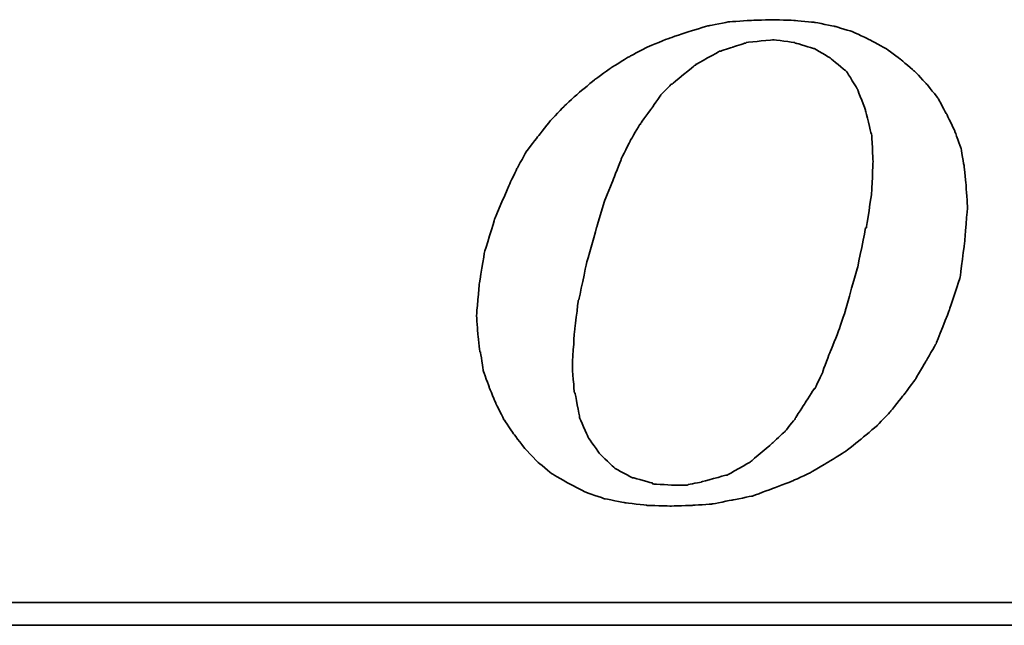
# Model space of a CAD drawing. Header units: millimetres. Extents: x 767 to 1041, y 96 to 192.
# Tile 34 of 52: x 975.4 to 979.21, y 124.54 to 126.89. Entities that reach past the tile are written whole.
import ezdxf

# ---------------------------------------------------------------- set-up
doc = ezdxf.new("R2010")
doc.units = ezdxf.units.MM
doc.header["$LTSCALE"] = 0.15
doc.layers.add('DIM', color=4, linetype='CONTINUOUS')
doc.layers.add('layer 1', color=7, linetype='CONTINUOUS')

# ---------------------------------------------------------------- blocks, each defined once
blk = doc.blocks.new('TBI MOTION logo(完整正式版)')
at = {"layer": 'layer 1', "color": 22, "lineweight": 35}
for points, knots in [([(-11.34375, -6.98375), (-11.34375, -6.98375), (-10.91375, -7.43875), (-10.91375, -7.43875), (-10.91375, -7.43875), (-10.91375, -7.43875), (-10.38625, -7.87125), (-10.38625, -7.87125), (-10.38625, -7.87125), (-10.38625, -7.87125), (-9.81125, -8.20375), (-9.81125, -8.20375), (-9.81125, -8.20375), (-9.81125, -8.20375), (-9.21125, -8.51875), (-9.21125, -8.51875), (-9.21125, -8.51875), (-9.21125, -8.51875), (-8.51625, -8.75875), (-8.51625, -8.75875), (-8.51625, -8.75875), (-8.51625, -8.75875), (-7.77125, -8.90375), (-7.77125, -8.90375), (-7.77125, -8.90375), (-7.77125, -8.90375), (-6.97875, -8.99875), (-6.97875, -8.99875), (-6.97875, -8.99875), (-6.97875, -8.99875), (-6.14125, -9.02375), (-6.14125, -9.02375), (-6.14125, -9.02375), (-6.14125, -9.02375), (-5.37125, -8.99875), (-5.37125, -8.99875), (-5.37125, -8.99875), (-5.37125, -8.99875), (-4.65375, -8.94875), (-4.65375, -8.94875), (-4.65375, -8.94875), (-4.65375, -8.94875), (-3.93375, -8.80625), (-3.93375, -8.80625), (-3.93375, -8.80625), (-3.93375, -8.80625), (-3.21375, -8.66375), (-3.21375, -8.66375), (-3.21375, -8.66375), (-3.21375, -8.66375), (-2.49375, -8.39875), (-2.49375, -8.39875), (-2.49375, -8.39875), (-2.49375, -8.39875), (-1.79875, -8.13375), (-1.79875, -8.13375), (-1.79875, -8.13375), (-1.79875, -8.13375), (-1.17375, -7.84375), (-1.17375, -7.84375), (-1.17375, -7.84375), (-1.17375, -7.84375), (-0.52375, -7.46375), (-0.52375, -7.46375), (-0.52375, -7.46375), (-0.52375, -7.46375), (0.10124, -7.07875), (0.10124, -7.07875), (0.10124, -7.07875), (0.10124, -7.07875), (0.67625, -6.62375), (0.67625, -6.62375), (0.67625, -6.62375), (0.67625, -6.62375), (1.24874, -6.14375), (1.24874, -6.14375), (1.24874, -6.14375), (1.24874, -6.14375), (1.72874, -5.64125), (1.72874, -5.64125), (1.72874, -5.64125), (1.72874, -5.64125), (2.18624, -5.06375), (2.18624, -5.06375), (2.18624, -5.06375), (2.18624, -5.06375), (2.61625, -4.48874), (2.61625, -4.48874), (2.61625, -4.48874), (2.61625, -4.48874), (3.00125, -3.83874), (3.00125, -3.83874), (3.00125, -3.83874), (3.00125, -3.83874), (3.36124, -3.21374), (3.36124, -3.21374), (3.36124, -3.21374), (3.36124, -3.21374), (3.84374, -1.99125), (3.84374, -1.99125), (3.84374, -1.99125), (3.84374, -1.99125), (4.22625, -0.81875), (4.22625, -0.81875), (4.22625, -0.81875), (4.22625, -0.81875), (4.39125, 0.45624), (4.39125, 0.45624), (4.39125, 0.45624), (4.39125, 0.45624), (4.48874, 1.70124), (4.48874, 1.70124), (4.48874, 1.70124), (4.48874, 1.70124), (4.43874, 2.44625), (4.43874, 2.44625), (4.43874, 2.44625), (4.43874, 2.44625), (4.36874, 3.14125), (4.36874, 3.14125), (4.36874, 3.14125), (4.36874, 3.14125), (4.25125, 3.81125), (4.25125, 3.81125), (4.25125, 3.81125), (4.25125, 3.81125), (4.03124, 4.41125), (4.03124, 4.41125), (4.03124, 4.41125), (4.03124, 4.41125), (3.74374, 5.01125), (3.74374, 5.01125), (3.74374, 5.01125), (3.74374, 5.01125), (3.43124, 5.58875), (3.43124, 5.58875), (3.43124, 5.58875), (3.43124, 5.58875), (3.02625, 6.09125), (3.02625, 6.09125), (3.02625, 6.09125), (3.02625, 6.09125), (2.59374, 6.54875), (2.59374, 6.54875), (2.59374, 6.54875), (2.59374, 6.54875), (2.09124, 6.98125), (2.09124, 6.98125), (2.09124, 6.98125), (2.09124, 6.98125), (1.56124, 7.36625), (1.56124, 7.36625), (1.56124, 7.36625), (1.56124, 7.36625), (0.98624, 7.67625), (0.98624, 7.67625), (0.98624, 7.67625), (0.98624, 7.67625), (0.38624, 7.96375), (0.38624, 7.96375), (0.38624, 7.96375), (0.38624, 7.96375), (-0.25875, 8.15625), (-0.25875, 8.15625), (-0.25875, 8.15625), (-0.25875, 8.15625), (-0.98125, 8.30125), (-0.98125, 8.30125), (-0.98125, 8.30125), (-0.98125, 8.30125), (-1.70124, 8.37125), (-1.70124, 8.37125), (-1.70124, 8.37125), (-1.70124, 8.37125), (-2.49375, 8.39624), (-2.49375, 8.39624), (-2.49375, 8.39624), (-2.49375, 8.39624), (-3.28625, 8.37125), (-3.28625, 8.37125), (-3.28625, 8.37125), (-3.28625, 8.37125), (-4.05125, 8.32125), (-4.05125, 8.32125), (-4.05125, 8.32125), (-4.05125, 8.32125), (-4.77375, 8.18125), (-4.77375, 8.18125), (-4.77375, 8.18125), (-4.77375, 8.18125), (-5.51625, 7.96375), (-5.51625, 7.96375), (-5.51625, 7.96375), (-5.51625, 7.96375), (-6.21125, 7.72625), (-6.21125, 7.72625), (-6.21125, 7.72625), (-6.21125, 7.72625), (-6.92875, 7.43625), (-6.92875, 7.43625), (-6.92875, 7.43625), (-6.92875, 7.43625), (-7.57875, 7.10125), (-7.57875, 7.10125), (-7.57875, 7.10125), (-7.57875, 7.10125), (-8.24875, 6.69125), (-8.24875, 6.69125), (-8.24875, 6.69125), (-8.24875, 6.69125), (-8.84875, 6.26125), (-8.84875, 6.26125), (-8.84875, 6.26125), (-8.84875, 6.26125), (-9.42625, 5.78125), (-9.42625, 5.78125), (-9.42625, 5.78125), (-9.42625, 5.78125), (-9.95375, 5.30125), (-9.95375, 5.30125), (-9.95375, 5.30125), (-9.95375, 5.30125), (-10.43375, 4.79624), (-10.43375, 4.79624), (-10.43375, 4.79624), (-10.43375, 4.79624), (-10.88875, 4.22125), (-10.88875, 4.22125), (-10.88875, 4.22125), (-10.88875, 4.22125), (-11.29875, 3.69375), (-11.29875, 3.69375), (-11.29875, 3.69375), (-11.29875, 3.69375), (-11.63375, 3.09125), (-11.63375, 3.09125), (-11.63375, 3.09125), (-11.63375, 3.09125), (-11.91875, 2.49625), (-11.91875, 2.49625), (-11.91875, 2.49625), (-11.91875, 2.49625), (-12.44875, 1.24625), (-12.44875, 1.24625), (-12.44875, 1.24625), (-12.44875, 1.24625), (-12.80875, 0.06874), (-12.80875, 0.06874), (-12.80875, 0.06874), (-12.80875, 0.06874), (-12.99875, -1.07875), (-12.99875, -1.07875), (-12.99875, -1.07875), (-12.99875, -1.07875), (-13.09375, -2.18375), (-13.09375, -2.18375), (-13.09375, -2.18375), (-13.09375, -2.18375), (-13.04875, -2.85375), (-13.04875, -2.85375), (-13.04875, -2.85375), (-13.04875, -2.85375), (-12.97375, -3.50375), (-12.97375, -3.50375), (-12.97375, -3.50375), (-12.97375, -3.50375), (-12.95375, -3.50375), (-12.95375, -3.50375), (-12.95375, -3.50375), (-12.95375, -3.50375), (-12.85375, -4.17375), (-12.85375, -4.17375), (-12.85375, -4.17375), (-12.85375, -4.17375), (-12.63875, -4.77624), (-12.63875, -4.77624), (-12.63875, -4.77624), (-12.63875, -4.77624), (-12.39875, -5.35125), (-12.39875, -5.35125), (-12.39875, -5.35125), (-12.39875, -5.35125), (-12.11375, -5.92875), (-12.11375, -5.92875), (-12.11375, -5.92875), (-12.11375, -5.92875), (-11.75375, -6.45375), (-11.75375, -6.45375), (-11.75375, -6.45375), (-11.75375, -6.45375), (-11.34375, -6.98375), (-11.34375, -6.98375)], [0, 0, 0, 0, 0.01369863, 0.01369863, 0.01369863, 0.01369864, 0.02739726, 0.02739726, 0.02739726, 0.02739727, 0.04109589, 0.04109589, 0.04109589, 0.0410959, 0.05479452, 0.05479452, 0.05479452, 0.05479453, 0.06849315, 0.06849315, 0.06849315, 0.06849316, 0.08219178, 0.08219178, 0.08219178, 0.08219179, 0.09589041, 0.09589041, 0.09589041, 0.09589042, 0.10958904, 0.10958904, 0.10958904, 0.10958905, 0.12328767, 0.12328767, 0.12328767, 0.12328768, 0.1369863, 0.1369863, 0.1369863, 0.13698631, 0.15068493, 0.15068493, 0.15068493, 0.15068494, 0.16438356, 0.16438356, 0.16438356, 0.16438357, 0.17808219, 0.17808219, 0.17808219, 0.1780822, 0.19178082, 0.19178082, 0.19178082, 0.19178083, 0.20547945, 0.20547945, 0.20547945, 0.20547946, 0.21917808, 0.21917808, 0.21917808, 0.21917809, 0.23287671, 0.23287671, 0.23287671, 0.23287672, 0.24657534, 0.24657534, 0.24657534, 0.24657535, 0.26027397, 0.26027397, 0.26027397, 0.26027398, 0.2739726, 0.2739726, 0.2739726, 0.27397261, 0.28767123, 0.28767123, 0.28767123, 0.28767124, 0.30136986, 0.30136986, 0.30136986, 0.30136987, 0.31506849, 0.31506849, 0.31506849, 0.3150685, 0.32876712, 0.32876712, 0.32876712, 0.32876713, 0.34246575, 0.34246575, 0.34246575, 0.34246576, 0.35616438, 0.35616438, 0.35616438, 0.35616439, 0.36986301, 0.36986301, 0.36986301, 0.36986302, 0.38356164, 0.38356164, 0.38356164, 0.38356165, 0.39726027, 0.39726027, 0.39726027, 0.39726028, 0.4109589, 0.4109589, 0.4109589, 0.41095891, 0.42465753, 0.42465753, 0.42465753, 0.42465754, 0.43835616, 0.43835616, 0.43835616, 0.43835617, 0.45205479, 0.45205479, 0.45205479, 0.4520548, 0.46575342, 0.46575342, 0.46575342, 0.46575343, 0.47945205, 0.47945205, 0.47945205, 0.47945206, 0.49315068, 0.49315068, 0.49315068, 0.49315069, 0.50684932, 0.50684932, 0.50684932, 0.50684933, 0.52054795, 0.52054795, 0.52054795, 0.52054796, 0.53424658, 0.53424658, 0.53424658, 0.53424659, 0.54794521, 0.54794521, 0.54794521, 0.54794522, 0.56164384, 0.56164384, 0.56164384, 0.56164385, 0.57534247, 0.57534247, 0.57534247, 0.57534248, 0.5890411, 0.5890411, 0.5890411, 0.58904111, 0.60273973, 0.60273973, 0.60273973, 0.60273974, 0.61643836, 0.61643836, 0.61643836, 0.61643837, 0.63013699, 0.63013699, 0.63013699, 0.630137, 0.64383562, 0.64383562, 0.64383562, 0.64383563, 0.65753425, 0.65753425, 0.65753425, 0.65753426, 0.67123288, 0.67123288, 0.67123288, 0.67123289, 0.68493151, 0.68493151, 0.68493151, 0.68493152, 0.69863014, 0.69863014, 0.69863014, 0.69863015, 0.71232877, 0.71232877, 0.71232877, 0.71232878, 0.7260274, 0.7260274, 0.7260274, 0.72602741, 0.73972603, 0.73972603, 0.73972603, 0.73972604, 0.75342466, 0.75342466, 0.75342466, 0.75342467, 0.76712329, 0.76712329, 0.76712329, 0.7671233, 0.78082192, 0.78082192, 0.78082192, 0.78082193, 0.79452055, 0.79452055, 0.79452055, 0.79452056, 0.80821918, 0.80821918, 0.80821918, 0.80821919, 0.82191781, 0.82191781, 0.82191781, 0.82191782, 0.83561644, 0.83561644, 0.83561644, 0.83561645, 0.84931507, 0.84931507, 0.84931507, 0.84931508, 0.8630137, 0.8630137, 0.8630137, 0.86301371, 0.87671233, 0.87671233, 0.87671233, 0.87671234, 0.89041096, 0.89041096, 0.89041096, 0.89041097, 0.90410959, 0.90410959, 0.90410959, 0.9041096, 0.91780822, 0.91780822, 0.91780822, 0.91780823, 0.93150685, 0.93150685, 0.93150685, 0.93150686, 0.94520548, 0.94520548, 0.94520548, 0.94520549, 0.95890411, 0.95890411, 0.95890411, 0.95890412, 0.97260274, 0.97260274, 0.97260274, 0.97260275, 0.98630137, 0.98630137, 0.98630137, 0.98630138, 1, 1, 1, 1]), ([(-8.77875, 1.03124), (-8.77875, 1.03124), (-8.51625, 1.89625), (-8.51625, 1.89625), (-8.51625, 1.89625), (-8.51625, 1.89625), (-8.20375, 2.66375), (-8.20375, 2.66375), (-8.20375, 2.66375), (-8.20375, 2.66375), (-7.91625, 3.38125), (-7.91625, 3.38125), (-7.91625, 3.38125), (-7.91625, 3.38125), (-7.91625, 3.40624), (-7.91625, 3.40624), (-7.91625, 3.40624), (-7.91625, 3.40624), (-7.57875, 4.07624), (-7.57875, 4.07624), (-7.57875, 4.07624), (-7.57875, 4.07624), (-7.24375, 4.65125), (-7.24375, 4.65125), (-7.24375, 4.65125), (-7.24375, 4.65125), (-7.21875, 4.65125), (-7.21875, 4.65125), (-7.21875, 4.65125), (-7.21875, 4.65125), (-7.21875, 4.67624), (-7.21875, 4.67624), (-7.21875, 4.67624), (-7.21875, 4.67624), (-6.83625, 5.20375), (-6.83625, 5.20375), (-6.83625, 5.20375), (-6.83625, 5.20375), (-6.49875, 5.68625), (-6.49875, 5.68625), (-6.49875, 5.68625), (-6.49875, 5.68625), (-6.49875, 5.70625), (-6.49875, 5.70625), (-6.49875, 5.70625), (-6.49875, 5.70625), (-6.11625, 6.09125), (-6.11625, 6.09125), (-6.11625, 6.09125), (-6.11625, 6.09125), (-6.09125, 6.09125), (-6.09125, 6.09125), (-6.09125, 6.09125), (-6.09125, 6.09125), (-5.27375, 6.76625), (-5.27375, 6.76625), (-5.27375, 6.76625), (-5.27375, 6.76625), (-5.24875, 6.76625), (-5.24875, 6.76625), (-5.24875, 6.76625), (-5.24875, 6.76625), (-5.24875, 6.78625), (-5.24875, 6.78625), (-5.24875, 6.78625), (-5.24875, 6.78625), (-4.38875, 7.26624), (-4.38875, 7.26624), (-4.38875, 7.26624), (-4.38875, 7.26624), (-4.36125, 7.26624), (-4.36125, 7.26624), (-4.36125, 7.26624), (-4.36125, 7.26624), (-3.93375, 7.41125), (-3.93375, 7.41125), (-3.93375, 7.41125), (-3.93375, 7.41125), (-3.47375, 7.55625), (-3.47375, 7.55625), (-3.47375, 7.55625), (-3.47375, 7.55625), (-3.45375, 7.55625), (-3.45375, 7.55625), (-3.45375, 7.55625), (-3.45375, 7.55625), (-3.42875, 7.58124), (-3.42875, 7.58124), (-3.42875, 7.58124), (-3.42875, 7.58124), (-2.97375, 7.62625), (-2.97375, 7.62625), (-2.97375, 7.62625), (-2.97375, 7.62625), (-2.49375, 7.67625), (-2.49375, 7.67625), (-2.49375, 7.67625), (-2.49375, 7.67625), (-2.46875, 7.67625), (-2.46875, 7.67625), (-2.46875, 7.67625), (-2.46875, 7.67625), (-1.70124, 7.58124), (-1.70124, 7.58124), (-1.70124, 7.58124), (-1.70124, 7.58124), (-1.67875, 7.55625), (-1.67875, 7.55625), (-1.67875, 7.55625), (-1.67875, 7.55625), (-1.65375, 7.55625), (-1.65375, 7.55625), (-1.65375, 7.55625), (-1.65375, 7.55625), (-1.03125, 7.36625), (-1.03125, 7.36625), (-1.03125, 7.36625), (-1.03125, 7.36625), (-1.00625, 7.36625), (-1.00625, 7.36625), (-1.00625, 7.36625), (-1.00625, 7.36625), (-0.43124, 7.02624), (-0.43124, 7.02624), (-0.43124, 7.02624), (-0.43124, 7.02624), (-0.40625, 7.00624), (-0.40625, 7.00624), (-0.40625, 7.00624), (-0.40625, 7.00624), (0.12124, 6.57124), (0.12124, 6.57124), (0.12124, 6.57124), (0.12124, 6.57124), (0.14624, 6.54875), (0.14624, 6.54875), (0.14624, 6.54875), (0.14624, 6.54875), (0.17124, 6.52375), (0.17124, 6.52375), (0.17124, 6.52375), (0.17124, 6.52375), (0.55625, 5.89875), (0.55625, 5.89875), (0.55625, 5.89875), (0.55625, 5.89875), (0.55625, 5.87625), (0.55625, 5.87625), (0.55625, 5.87625), (0.55625, 5.87625), (0.84124, 5.15625), (0.84124, 5.15625), (0.84124, 5.15625), (0.84124, 5.15625), (0.84124, 5.13125), (0.84124, 5.13125), (0.84124, 5.13125), (0.84124, 5.13125), (1.03624, 4.31875), (1.03624, 4.31875), (1.03624, 4.31875), (1.03624, 4.31875), (1.05624, 4.31875), (1.05624, 4.31875), (1.05624, 4.31875), (1.05624, 4.31875), (1.05624, 4.29125), (1.05624, 4.29125), (1.05624, 4.29125), (1.05624, 4.29125), (1.10625, 3.33125), (1.10625, 3.33125), (1.10625, 3.33125), (1.10625, 3.33125), (1.10625, 3.30875), (1.10625, 3.30875), (1.10625, 3.30875), (1.10625, 3.30875), (1.05624, 2.20624), (1.05624, 2.20624), (1.05624, 2.20624), (1.05624, 2.20624), (1.05624, 2.18124), (1.05624, 2.18124), (1.05624, 2.18124), (1.05624, 2.18124), (0.86624, 0.93624), (0.86624, 0.93624), (0.86624, 0.93624), (0.86624, 0.93624), (0.84124, 0.93624), (0.84124, 0.93624), (0.84124, 0.93624), (0.84124, 0.93624), (0.55625, -0.45874), (0.55625, -0.45874), (0.55625, -0.45874), (0.55625, -0.45874), (0.12124, -1.99125), (0.12124, -1.99125), (0.12124, -1.99125), (0.12124, -1.99125), (0.12124, -2.01874), (0.12124, -2.01874), (0.12124, -2.01874), (0.12124, -2.01874), (-0.13874, -2.78375), (-0.13874, -2.78375), (-0.13874, -2.78375), (-0.13874, -2.78375), (-0.43124, -3.50375), (-0.43124, -3.50375), (-0.43124, -3.50375), (-0.43124, -3.50375), (-0.69375, -4.19875), (-0.69375, -4.19875), (-0.69375, -4.19875), (-0.69375, -4.19875), (-0.69375, -4.22375), (-0.69375, -4.22375), (-0.69375, -4.22375), (-0.69375, -4.22375), (-0.98125, -4.82374), (-0.98125, -4.82374), (-0.98125, -4.82374), (-0.98125, -4.82374), (-1.00625, -4.82374), (-1.00625, -4.82374), (-1.00625, -4.82374), (-1.00625, -4.82374), (-1.33875, -5.35125), (-1.33875, -5.35125), (-1.33875, -5.35125), (-1.33875, -5.35125), (-1.67875, -5.87875), (-1.67875, -5.87875), (-1.67875, -5.87875), (-1.67875, -5.87875), (-1.67875, -5.90375), (-1.67875, -5.90375), (-1.67875, -5.90375), (-1.67875, -5.90375), (-2.05875, -6.35875), (-2.05875, -6.35875), (-2.05875, -6.35875), (-2.05875, -6.35875), (-2.08375, -6.38375), (-2.08375, -6.38375), (-2.08375, -6.38375), (-2.08375, -6.38375), (-2.46875, -6.74375), (-2.46875, -6.74375), (-2.46875, -6.74375), (-2.46875, -6.74375), (-3.25875, -7.41625), (-3.25875, -7.41625), (-3.25875, -7.41625), (-3.25875, -7.41625), (-3.28625, -7.43875), (-3.28625, -7.43875), (-3.28625, -7.43875), (-3.28625, -7.43875), (-4.12375, -7.91875), (-4.12375, -7.91875), (-4.12375, -7.91875), (-4.12375, -7.91875), (-4.14875, -7.91875), (-4.14875, -7.91875), (-4.14875, -7.91875), (-4.14875, -7.91875), (-4.17125, -7.91875), (-4.17125, -7.91875), (-4.17125, -7.91875), (-4.17125, -7.91875), (-5.03375, -8.15875), (-5.03375, -8.15875), (-5.03375, -8.15875), (-5.03375, -8.15875), (-5.51625, -8.25625), (-5.51625, -8.25625), (-5.51625, -8.25625), (-5.51625, -8.25625), (-5.54125, -8.27875), (-5.54125, -8.27875), (-5.54125, -8.27875), (-5.54125, -8.27875), (-5.56375, -8.27875), (-5.56375, -8.27875), (-5.56375, -8.27875), (-5.56375, -8.27875), (-5.99625, -8.27875), (-5.99625, -8.27875), (-5.99625, -8.27875), (-5.99625, -8.27875), (-6.76375, -8.23125), (-6.76375, -8.23125), (-6.76375, -8.23125), (-6.76375, -8.23125), (-6.78875, -8.23125), (-6.78875, -8.23125), (-6.78875, -8.23125), (-6.78875, -8.23125), (-6.78875, -8.20375), (-6.78875, -8.20375), (-6.78875, -8.20375), (-6.78875, -8.20375), (-7.45875, -8.01375), (-7.45875, -8.01375), (-7.45875, -8.01375), (-7.45875, -8.01375), (-7.48375, -8.01375), (-7.48375, -8.01375), (-7.48375, -8.01375), (-7.48375, -8.01375), (-7.50875, -8.01375), (-7.50875, -8.01375), (-7.50875, -8.01375), (-7.50875, -8.01375), (-8.13125, -7.67875), (-8.13125, -7.67875), (-8.13125, -7.67875), (-8.13125, -7.67875), (-8.15625, -7.65375), (-8.15625, -7.65375), (-8.15625, -7.65375), (-8.15625, -7.65375), (-8.65875, -7.17375), (-8.65875, -7.17375), (-8.65875, -7.17375), (-8.65875, -7.17375), (-8.68375, -7.14875), (-8.68375, -7.14875), (-8.68375, -7.14875), (-8.68375, -7.14875), (-9.08875, -6.57375), (-9.08875, -6.57375), (-9.08875, -6.57375), (-9.08875, -6.57375), (-9.11375, -6.54875), (-9.11375, -6.54875), (-9.11375, -6.54875), (-9.11375, -6.54875), (-9.11375, -6.52875), (-9.11375, -6.52875), (-9.11375, -6.52875), (-9.11375, -6.52875), (-9.40375, -5.85375), (-9.40375, -5.85375), (-9.40375, -5.85375), (-9.40375, -5.85375), (-9.40375, -5.82875), (-9.40375, -5.82875), (-9.40375, -5.82875), (-9.40375, -5.82875), (-9.56875, -4.96875), (-9.56875, -4.96875), (-9.56875, -4.96875), (-9.56875, -4.96875), (-9.59375, -4.94375), (-9.59375, -4.94375), (-9.59375, -4.94375), (-9.59375, -4.94375), (-9.66375, -4.03375), (-9.66375, -4.03375), (-9.66375, -4.03375), (-9.66375, -4.03375), (-9.66375, -4.00875), (-9.66375, -4.00875), (-9.66375, -4.00875), (-9.66375, -4.00875), (-9.59375, -2.85375), (-9.59375, -2.85375), (-9.59375, -2.85375), (-9.59375, -2.85375), (-9.45125, -1.65875), (-9.45125, -1.65875), (-9.45125, -1.65875), (-9.45125, -1.65875), (-9.42625, -1.63375), (-9.42625, -1.63375), (-9.42625, -1.63375), (-9.42625, -1.63375), (-9.16125, -0.33875), (-9.16125, -0.33875), (-9.16125, -0.33875), (-9.16125, -0.33875), (-8.77875, 1.00624), (-8.77875, 1.00624), (-8.77875, 1.00624), (-8.77875, 1.00624), (-8.77875, 1.03124), (-8.77875, 1.03124)], [0, 0, 0, 0, 0.01020408, 0.01020408, 0.01020408, 0.01020409, 0.02040816, 0.02040816, 0.02040816, 0.02040817, 0.03061224, 0.03061224, 0.03061224, 0.03061225, 0.04081633, 0.04081633, 0.04081633, 0.04081634, 0.05102041, 0.05102041, 0.05102041, 0.05102042, 0.06122449, 0.06122449, 0.06122449, 0.0612245, 0.07142857, 0.07142857, 0.07142857, 0.07142858, 0.08163265, 0.08163265, 0.08163265, 0.08163266, 0.09183673, 0.09183673, 0.09183673, 0.09183674, 0.10204082, 0.10204082, 0.10204082, 0.10204083, 0.1122449, 0.1122449, 0.1122449, 0.11224491, 0.12244898, 0.12244898, 0.12244898, 0.12244899, 0.13265306, 0.13265306, 0.13265306, 0.13265307, 0.14285714, 0.14285714, 0.14285714, 0.14285715, 0.15306122, 0.15306122, 0.15306122, 0.15306123, 0.16326531, 0.16326531, 0.16326531, 0.16326532, 0.17346939, 0.17346939, 0.17346939, 0.1734694, 0.18367347, 0.18367347, 0.18367347, 0.18367348, 0.19387755, 0.19387755, 0.19387755, 0.19387756, 0.20408163, 0.20408163, 0.20408163, 0.20408164, 0.21428571, 0.21428571, 0.21428571, 0.21428572, 0.2244898, 0.2244898, 0.2244898, 0.22448981, 0.23469388, 0.23469388, 0.23469388, 0.23469389, 0.24489796, 0.24489796, 0.24489796, 0.24489797, 0.25510204, 0.25510204, 0.25510204, 0.25510205, 0.26530612, 0.26530612, 0.26530612, 0.26530613, 0.2755102, 0.2755102, 0.2755102, 0.27551021, 0.28571429, 0.28571429, 0.28571429, 0.2857143, 0.29591837, 0.29591837, 0.29591837, 0.29591838, 0.30612245, 0.30612245, 0.30612245, 0.30612246, 0.31632653, 0.31632653, 0.31632653, 0.31632654, 0.32653061, 0.32653061, 0.32653061, 0.32653062, 0.33673469, 0.33673469, 0.33673469, 0.3367347, 0.34693878, 0.34693878, 0.34693878, 0.34693879, 0.35714286, 0.35714286, 0.35714286, 0.35714287, 0.36734694, 0.36734694, 0.36734694, 0.36734695, 0.37755102, 0.37755102, 0.37755102, 0.37755103, 0.3877551, 0.3877551, 0.3877551, 0.38775511, 0.39795918, 0.39795918, 0.39795918, 0.39795919, 0.40816327, 0.40816327, 0.40816327, 0.40816328, 0.41836735, 0.41836735, 0.41836735, 0.41836736, 0.42857143, 0.42857143, 0.42857143, 0.42857144, 0.43877551, 0.43877551, 0.43877551, 0.43877552, 0.44897959, 0.44897959, 0.44897959, 0.4489796, 0.45918367, 0.45918367, 0.45918367, 0.45918368, 0.46938776, 0.46938776, 0.46938776, 0.46938777, 0.47959184, 0.47959184, 0.47959184, 0.47959185, 0.48979592, 0.48979592, 0.48979592, 0.48979593, 0.5, 0.5, 0.5, 0.50000001, 0.51020408, 0.51020408, 0.51020408, 0.51020409, 0.52040816, 0.52040816, 0.52040816, 0.52040817, 0.53061224, 0.53061224, 0.53061224, 0.53061225, 0.54081633, 0.54081633, 0.54081633, 0.54081634, 0.55102041, 0.55102041, 0.55102041, 0.55102042, 0.56122449, 0.56122449, 0.56122449, 0.5612245, 0.57142857, 0.57142857, 0.57142857, 0.57142858, 0.58163265, 0.58163265, 0.58163265, 0.58163266, 0.59183673, 0.59183673, 0.59183673, 0.59183674, 0.60204082, 0.60204082, 0.60204082, 0.60204083, 0.6122449, 0.6122449, 0.6122449, 0.61224491, 0.62244898, 0.62244898, 0.62244898, 0.62244899, 0.63265306, 0.63265306, 0.63265306, 0.63265307, 0.64285714, 0.64285714, 0.64285714, 0.64285715, 0.65306122, 0.65306122, 0.65306122, 0.65306123, 0.66326531, 0.66326531, 0.66326531, 0.66326532, 0.67346939, 0.67346939, 0.67346939, 0.6734694, 0.68367347, 0.68367347, 0.68367347, 0.68367348, 0.69387755, 0.69387755, 0.69387755, 0.69387756, 0.70408163, 0.70408163, 0.70408163, 0.70408164, 0.71428571, 0.71428571, 0.71428571, 0.71428572, 0.7244898, 0.7244898, 0.7244898, 0.72448981, 0.73469388, 0.73469388, 0.73469388, 0.73469389, 0.74489796, 0.74489796, 0.74489796, 0.74489797, 0.75510204, 0.75510204, 0.75510204, 0.75510205, 0.76530612, 0.76530612, 0.76530612, 0.76530613, 0.7755102, 0.7755102, 0.7755102, 0.77551021, 0.78571429, 0.78571429, 0.78571429, 0.7857143, 0.79591837, 0.79591837, 0.79591837, 0.79591838, 0.80612245, 0.80612245, 0.80612245, 0.80612246, 0.81632653, 0.81632653, 0.81632653, 0.81632654, 0.82653061, 0.82653061, 0.82653061, 0.82653062, 0.83673469, 0.83673469, 0.83673469, 0.8367347, 0.84693878, 0.84693878, 0.84693878, 0.84693879, 0.85714286, 0.85714286, 0.85714286, 0.85714287, 0.86734694, 0.86734694, 0.86734694, 0.86734695, 0.87755102, 0.87755102, 0.87755102, 0.87755103, 0.8877551, 0.8877551, 0.8877551, 0.88775511, 0.89795918, 0.89795918, 0.89795918, 0.89795919, 0.90816327, 0.90816327, 0.90816327, 0.90816328, 0.91836735, 0.91836735, 0.91836735, 0.91836736, 0.92857143, 0.92857143, 0.92857143, 0.92857144, 0.93877551, 0.93877551, 0.93877551, 0.93877552, 0.94897959, 0.94897959, 0.94897959, 0.9489796, 0.95918367, 0.95918367, 0.95918367, 0.95918368, 0.96938776, 0.96938776, 0.96938776, 0.96938777, 0.97959184, 0.97959184, 0.97959184, 0.97959185, 0.98979592, 0.98979592, 0.98979592, 0.98979593, 1, 1, 1, 1]), ([(75.90875, -9.47875), (75.90875, -9.47875), (75.90875, -12.28625), (75.90875, -12.28625), (75.90875, -12.28625), (75.90875, -12.28625), (75.90875, -12.47875), (75.90875, -12.47875), (75.90875, -12.47875), (75.90875, -12.47875), (75.71625, -12.47875), (75.71625, -12.47875), (75.71625, -12.47875), (75.71625, -12.47875), (-88.32875, -12.47875), (-88.32875, -12.47875), (-88.32875, -12.47875), (-88.32875, -12.47875), (-88.32875, -13.29375), (-88.32875, -13.29375), (-88.32875, -13.29375), (-88.32875, -13.29375), (82.89125, -13.29375), (82.89125, -13.29375), (82.89125, -13.29375), (82.89125, -13.29375), (75.90875, -9.47875), (75.90875, -9.47875)], [0, 0, 0, 0, 0.14285714, 0.14285714, 0.14285714, 0.14285715, 0.28571429, 0.28571429, 0.28571429, 0.2857143, 0.42857143, 0.42857143, 0.42857143, 0.42857144, 0.57142857, 0.57142857, 0.57142857, 0.57142858, 0.71428571, 0.71428571, 0.71428571, 0.71428572, 0.85714286, 0.85714286, 0.85714286, 0.85714287, 1, 1, 1, 1])]:
    blk.add_open_spline(points, degree=3, knots=knots, dxfattribs=at)

msp = doc.modelspace()

# ---------------------------------------------------------------- block references
at = {"layer": 'DIM', "color": 7, "xscale": 0.1080406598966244, "yscale": 0.1080406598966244, "zscale": 0.1080406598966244}
msp.add_blockref('TBI MOTION logo(完整正式版)', (978.5816, 125.9788), dxfattribs=at)

doc.saveas('drawing.dxf')
